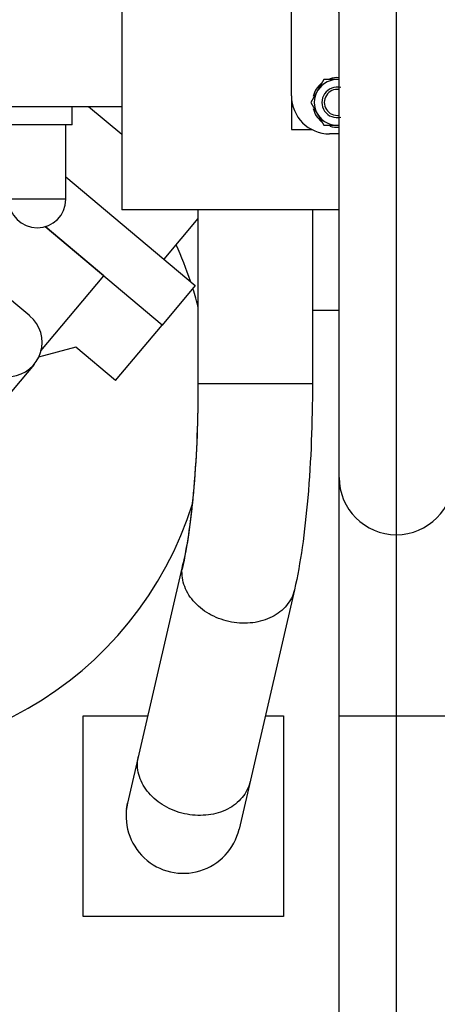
# Model space of a CAD drawing. Header units: millimetres. Extents: x 0 to 1189, y 0 to 841.
# Tile 213 of 217: x 1001.56 to 1010.32, y 583.62 to 604.26. Entities that reach past the tile are written whole.
import ezdxf

# ---------------------------------------------------------------- set-up
doc = ezdxf.new("R2010")
doc.units = ezdxf.units.MM
doc.header["$LTSCALE"] = 65.395
doc.linetypes.add('CENTER', pattern=[0.6, 0.375, -0.075, 0.075, -0.075])
for name, color, linetype in [('1907_153200_82_ABL716', 7, 'CONTINUOUS'), ('1907_153200_82_T1_PBL801', 7, 'CONTINUOUS'), ('32007_060000_TLKGS_KGS_V_ABL722', 7, 'CONTINUOUS'), ('32007_061000_TLKGS_KGS_V_ABL723', 7, 'CONTINUOUS'), ('32007_641000_02_SIMPLE1_T1_X_PBL773', 7, 'CONTINUOUS'), ('32007_641000_02_SIMPLE1_T2_X_PBL761', 7, 'CONTINUOUS'), ('32007_641000_02_SIMPLE1_X_ABL760', 7, 'CONTINUOUS'), ('32007_842000_01_SIMPLE1_T1_X_PBL777', 7, 'CONTINUOUS'), ('32007_842000_01_SIMPLE1_T3_X_PBL806', 7, 'CONTINUOUS'), ('32007_842000_01_SIMPLE1_X_ABL776', 7, 'CONTINUOUS'), ('32087_000000_TLKGS_MARKETING_ABL636', 7, 'CONTINUOUS'), ('8M32E_GENSET_VERROHRUNG_ABL518', 7, 'CONTINUOUS'), ('D934-M16_PBL857', 7, 'CONTINUOUS'), ('D939-M16X160_PBL2199', 7, 'CONTINUOUS'), ('links_3_VBL515', 7, 'CONTINUOUS'), ('N6003-17X26-8_PBL2198', 7, 'CONTINUOUS'), ('RICKMEIER_FZ7-6201_427626_TS80_PBL856', 7, 'CONTINUOUS')]:
    doc.layers.add(name, color=color, linetype=linetype)

# ---------------------------------------------------------------- blocks, each defined once
blk = doc.blocks.new('1907_153200_82_T1_PBL801', base_point=(1009.46, 591.563))
at = {"layer": '1907_153200_82_T1_PBL801', "color": 7, "linetype": 'Continuous'}
blk.add_line((1008.26, 582.961), (1008.26, 604.663), dxfattribs=at)
at = {"layer": '1907_153200_82_T1_PBL801', "color": 2, "linetype": 'CENTER'}
blk.add_line((1009.46, 582.755), (1009.46, 604.663), dxfattribs=at)
at = {"layer": '1907_153200_82_T1_PBL801', "color": 9, "linetype": 'Continuous'}
blk.add_line((1008.26, 589.663), (1010.66, 589.663), dxfattribs=at)
at = {"layer": '1907_153200_82_T1_PBL801', "color": 7, "linetype": 'Continuous'}
blk.add_arc((1009.46, 594.663), 1.2, 180, 360, dxfattribs=at)
blk = doc.blocks.new('RICKMEIER_FZ7-6201_427626_TS80_PBL856', base_point=(1009.46, 604.663))
at = {"layer": 'RICKMEIER_FZ7-6201_427626_TS80_PBL856', "color": 7, "linetype": 'Continuous'}
for p, q in [((1008.06, 607.463), (1010.86, 607.463)), ((1007.26, 602.663), (1007.26, 606.663)), ((1011.66, 606.663), (1011.66, 602.663)), ((1008.26, 601.863), (1008.06, 601.863)), ((1010.86, 601.863), (1010.66, 601.863))]:
    blk.add_line(p, q, dxfattribs=at)
for centre in [(1008.22, 606.803), (1010.7, 606.803)]:
    blk.add_circle(centre, 0.38, dxfattribs=at)
for centre, radius, start, end in [((1008.06, 606.663), 0.8, 90, 180), ((1010.86, 606.663), 0.8, 0, 90), ((1009.46, 604.663), 1.24, 347.0835, 192.9165), ((1008.06, 602.663), 0.8, 180, 270), ((1010.86, 602.663), 0.8, 270, 360)]:
    blk.add_arc(centre, radius, start, end, dxfattribs=at)
blk = doc.blocks.new('1907_153200_82_ABL716', base_point=(1009.46, 592.823))
at = {"layer": '1907_153200_82_T1_PBL801'}
blk.add_blockref('1907_153200_82_T1_PBL801', (1009.46, 591.563), dxfattribs=at)
at = {"layer": 'RICKMEIER_FZ7-6201_427626_TS80_PBL856'}
blk.add_blockref('RICKMEIER_FZ7-6201_427626_TS80_PBL856', (1009.46, 604.663), dxfattribs=at)
blk = doc.blocks.new('D934-M16_PBL857', base_point=(1008.182, 602.523))
at = {"layer": 'D934-M16_PBL857', "color": 7, "linetype": 'Continuous'}
for p, q in [((1007.943, 603.003), (1007.665, 602.523)), ((1008.26, 603.003), (1007.943, 603.003)), ((1007.665, 602.523), (1007.943, 602.043)), ((1007.943, 602.043), (1008.26, 602.043))]:
    blk.add_line(p, q, dxfattribs=at)
blk.add_arc((1008.22, 602.523), 0.48, 84.1203, 275.8797, dxfattribs=at)
blk = doc.blocks.new('N6003-17X26-8_PBL2198', base_point=(1007.979, 602.523))
at = {"layer": 'N6003-17X26-8_PBL2198', "color": 7, "linetype": 'Continuous'}
for start, end in [(85.6956, 107.2559), (128.9411, 166.1052), (193.8948, 231.0589), (252.7441, 274.3044)]:
    blk.add_arc((1008.22, 602.523), 0.52, start, end, dxfattribs=at)
blk = doc.blocks.new('D939-M16X160_PBL2199', base_point=(1008.38, 602.528))
at = {"layer": 'D939-M16X160_PBL2199', "color": 7, "linetype": 'Continuous'}
for radius, start, end in [(0.32, 76.8864, 283.1136), (0.271, 81.1339, 278.8661)]:
    blk.add_arc((1008.22, 602.523), radius, start, end, dxfattribs=at)
blk = doc.blocks.new('8M32E_GENSET_VERROHRUNG_ABL518', base_point=(990.793, 602.121))
at = {"layer": '1907_153200_82_ABL716'}
blk.add_blockref('1907_153200_82_ABL716', (1009.46, 592.823), dxfattribs=at)
at = {"layer": 'D934-M16_PBL857'}
blk.add_blockref('D934-M16_PBL857', (1008.182, 602.523), dxfattribs=at)
at = {"layer": 'D939-M16X160_PBL2199'}
blk.add_blockref('D939-M16X160_PBL2199', (1008.38, 602.528), dxfattribs=at)
at = {"layer": 'N6003-17X26-8_PBL2198'}
blk.add_blockref('N6003-17X26-8_PBL2198', (1007.979, 602.523), dxfattribs=at)
blk = doc.blocks.new('32007_641000_02_SIMPLE1_T2_X_PBL761', base_point=(992.953, 584.121))
at = {"layer": '32007_641000_02_SIMPLE1_T2_X_PBL761', "color": 7, "linetype": 'Continuous'}
for p, q in [((987.953, 584.561), (997.953, 584.561)), ((987.953, 583.681), (987.953, 584.561)), ((997.953, 584.521), (997.953, 584.561)), ((987.953, 583.681), (997.953, 583.681))]:
    blk.add_line(p, q, dxfattribs=at)
blk = doc.blocks.new('32007_641000_02_SIMPLE1_T1_X_PBL773', base_point=(996.743, 594.222))
at = {"layer": '32007_641000_02_SIMPLE1_T1_X_PBL773', "color": 7, "linetype": 'Continuous'}
for p, q in [((997.319, 601.999), (998.268, 603.13)), ((998.268, 603.129), (998.268, 603.13)), ((993.857, 601.557), (994.937, 602.844)), ((1001.773, 598.047), (995.951, 602.933)), ((994.769, 602.331), (994.83, 601.472)), ((997.087, 601.979), (997.403, 602.007)), ((1001.33, 600.56), (999.493, 602.101)), ((994.739, 601.774), (994.808, 601.78)), ((994.83, 601.472), (992.361, 598.53)), ((1003.324, 598.887), (1002.093, 599.92)), ((991.028, 598.186), (992.109, 599.473)), ((1000.609, 599.316), (1000.637, 599.001)), ((992.361, 598.53), (991.504, 598.44)), ((992.054, 598.498), (992.048, 598.567)), ((1003.572, 596.694), (1004.549, 597.858)), ((1002.739, 597.394), (1001.957, 597.184)), ((1003.572, 596.694), (1002.739, 597.394)), ((991.117, 597.172), (996.94, 592.286)), ((1001.862, 597.033), (1000.782, 595.746)), ((998.061, 593.748), (1000.529, 596.689)), ((1000.529, 596.689), (1001.386, 596.779)), ((1000.836, 596.721), (1000.842, 596.652)), ((1000.884, 596.726), (1000.84, 596.675)), ((992.281, 595.903), (992.253, 596.219)), ((990.888, 594.335), (992.274, 595.986)), ((997.17, 589.065), (990.888, 594.335)), ((991.186, 593.477), (991.486, 593.834)), ((998.121, 592.888), (998.061, 593.748)), ((999.034, 593.663), (997.954, 592.375)), ((998.151, 593.445), (998.082, 593.439)), ((998.129, 593.443), (998.085, 593.392)), ((995.803, 593.24), (995.488, 593.212)), ((997.751, 591.449), (997.821, 592.255)), ((998.584, 590.75), (997.751, 591.449)), ((997.17, 589.065), (998.584, 590.75)), ((996.273, 589.209), (996.572, 589.566)), ((989.633, 585.241), (989.633, 589.209)), ((996.273, 585.241), (996.273, 589.209)), ((987.953, 585.241), (997.953, 585.241)), ((987.953, 584.641), (987.953, 585.241)), ((997.953, 584.641), (997.953, 585.241)), ((987.953, 584.641), (997.953, 584.641)), ((989.405, 584.641), (989.405, 584.561)), ((991.483, 584.641), (991.483, 584.561)), ((994.422, 584.641), (994.422, 584.561)), ((996.5, 584.641), (996.5, 584.561))]:
    blk.add_line(p, q, dxfattribs=at)
at = {"layer": '32007_641000_02_SIMPLE1_T1_X_PBL773', "color": 9, "linetype": 'Continuous'}
for p, q in [((999.107, 601.641), (999.493, 602.101)), ((1002.006, 597.317), (1003.324, 598.887)), ((992.114, 593.307), (992.938, 594.288)), ((991.186, 593.477), (996.273, 589.209)), ((995.944, 590.093), (997.699, 592.184)), ((989.633, 589.209), (996.273, 589.209))]:
    blk.add_line(p, q, dxfattribs=at)
at = {"layer": '32007_641000_02_SIMPLE1_T1_X_PBL773', "color": 7, "linetype": 'Continuous'}
for centre, radius, start, end in [((997.973, 596.381), 7.56, 82.9629, 203.8621), ((997.973, 596.381), 7.56, 75.5026, 81.476), ((995.488, 602.381), 0.72, 49.9997, 183.9997), ((997.66, 599.058), 2.96, 4.9997, 94.9997), ((994.997, 598.825), 2.96, 94.9997, 184.9997), ((997.973, 596.381), 7.56, 18.4585, 24.6934), ((997.973, 596.381), 7.56, 14.0404, 17.2071), ((991.58, 597.724), 0.72, 95.9997, 229.9997), ((1001.311, 597.495), 0.72, 275.9997, 49.9997), ((997.894, 596.394), 2.96, 274.9997, 4.9997), ((995.23, 596.161), 2.96, 184.9997, 274.9997), ((997.973, 596.381), 7.56, 257.0029, 342.7058), ((996.273, 589.209), 6.64, 139.9997, 180), ((997.402, 592.838), 0.72, 229.9997, 3.9997)]:
    blk.add_arc(centre, radius, start, end, dxfattribs=at)
blk = doc.blocks.new('32007_641000_02_SIMPLE1_X_ABL760', base_point=(996.743, 593.782))
at = {"layer": '32007_641000_02_SIMPLE1_T1_X_PBL773'}
blk.add_blockref('32007_641000_02_SIMPLE1_T1_X_PBL773', (996.743, 594.222), dxfattribs=at)
at = {"layer": '32007_641000_02_SIMPLE1_T2_X_PBL761'}
blk.add_blockref('32007_641000_02_SIMPLE1_T2_X_PBL761', (992.953, 584.121), dxfattribs=at)
blk = doc.blocks.new('32007_842000_01_SIMPLE1_T1_X_PBL777', base_point=(1009.644, 597.089))
at = {"layer": '32007_842000_01_SIMPLE1_T1_X_PBL777', "color": 7, "linetype": 'Continuous'}
for p, q in [((1003.7, 606.434), (1003.7, 600.274)), ((1007.26, 602.662), (1007.26, 601.954)), ((1003.7, 602.434), (1001.06, 602.434)), ((1002.66, 602.054), (1002.66, 602.434)), ((1002.66, 602.054), (1001.2, 602.054)), ((1002.53, 600.494), (1002.53, 602.054)), ((1007.26, 601.954), (1007.699, 601.954)), ((1002.53, 600.962), (1005.243, 598.685)), ((1008.26, 600.274), (1003.7, 600.274)), ((1004.549, 597.857), (1002.092, 599.919)), ((1005.3, 600.09), (1004.585, 599.238)), ((1005.243, 598.685), (1004.549, 597.857)), ((1008.26, 598.161), (1007.7, 598.161)), ((1002.892, 589.664), (1004.247, 589.664)), ((1002.892, 585.464), (1002.892, 589.664)), ((1006.71, 589.664), (1007.092, 589.664)), ((1007.092, 589.664), (1007.092, 585.464)), ((1007.092, 585.464), (1002.892, 585.464))]:
    blk.add_line(p, q, dxfattribs=at)
at = {"layer": '32007_842000_01_SIMPLE1_T1_X_PBL777', "color": 9, "linetype": 'Continuous'}
for p, q in [((1003.7, 601.849), (1003.002, 602.434)), ((1002.53, 600.494), (1001.33, 600.494))]:
    blk.add_line(p, q, dxfattribs=at)
at = {"layer": '32007_842000_01_SIMPLE1_T1_X_PBL777', "color": 7, "linetype": 'Continuous'}
blk.add_arc((1001.93, 600.494), 0.6, 180, 360, dxfattribs=at)
blk = doc.blocks.new('32007_842000_01_SIMPLE1_T3_X_PBL806', base_point=(1005.75, 593.784))
at = {"layer": '32007_842000_01_SIMPLE1_T3_X_PBL806', "color": 7, "linetype": 'Continuous'}
for p, q in [((1005.3, 600.274), (1005.3, 596.621)), ((1007.7, 600.274), (1007.7, 596.62)), ((1004.984, 592.849), (1003.823, 587.835)), ((1007.322, 592.307), (1006.161, 587.294)), ((1003.8, 587.701), (1003.823, 587.835))]:
    blk.add_line(p, q, dxfattribs=at)
at = {"layer": '32007_842000_01_SIMPLE1_T3_X_PBL806', "color": 9, "linetype": 'Continuous'}
for p, q in [((1007.7, 596.624), (1005.3, 596.624)), ((1004.967, 592.741), (1004.984, 592.849)), ((1004.034, 588.714), (1004.051, 588.821))]:
    blk.add_line(p, q, dxfattribs=at)
at = {"layer": '32007_842000_01_SIMPLE1_T3_X_PBL806', "color": 7, "linetype": 'Continuous'}
blk.add_arc((1004.992, 587.565), 1.2, 166.9629, 346.9629, dxfattribs=at)
for points, knots in [([(1005.3, 596.621), (1005.3, 595.895), (1005.263, 594.853), (1005.123, 593.56), (1005.025, 592.994), (1004.967, 592.741)], [0, 0, 0, 0, 0.558742, 0.800586, 1, 1, 1, 1]), ([(1005.3, 596.621), (1005.3, 595.902), (1005.264, 594.876), (1005.129, 593.619), (1005.038, 593.082), (1004.984, 592.849)], [0, 0, 0, 0, 0.569038, 0.810854, 1, 1, 1, 1]), ([(1007.7, 596.62), (1007.7, 595.825), (1007.659, 594.678), (1007.502, 593.241), (1007.39, 592.6), (1007.322, 592.307)], [0, 0, 0, 0, 0.550399, 0.792346, 1, 1, 1, 1])]:
    blk.add_open_spline(points, degree=3, knots=knots, dxfattribs=at)
at = {"layer": '32007_842000_01_SIMPLE1_T3_X_PBL806', "color": 9, "linetype": 'Continuous'}
for points in [[(1007.322, 592.307), (1007.295, 592.189), (1007.176, 591.956), (1006.855, 591.713), (1006.445, 591.594), (1005.999, 591.61), (1005.574, 591.756), (1005.225, 592.014), (1004.999, 592.356), (1004.957, 592.619), (1004.967, 592.741)], [(1006.389, 588.28), (1006.362, 588.161), (1006.243, 587.928), (1005.923, 587.685), (1005.512, 587.567), (1005.066, 587.582), (1004.641, 587.728), (1004.292, 587.987), (1004.066, 588.328), (1004.024, 588.591), (1004.034, 588.714)]]:
    blk.add_open_spline(points, degree=3, knots=[0, 0, 0, 0, 0.111201, 0.230047, 0.359203, 0.495731, 0.633317, 0.765202, 0.887143, 1, 1, 1, 1], dxfattribs=at)
blk = doc.blocks.new('32007_842000_01_SIMPLE1_X_ABL776', base_point=(1009.644, 597.089))
at = {"layer": '32007_842000_01_SIMPLE1_T1_X_PBL777'}
blk.add_blockref('32007_842000_01_SIMPLE1_T1_X_PBL777', (1009.644, 597.089), dxfattribs=at)
at = {"layer": '32007_842000_01_SIMPLE1_T3_X_PBL806'}
blk.add_blockref('32007_842000_01_SIMPLE1_T3_X_PBL806', (1005.75, 593.784), dxfattribs=at)
blk = doc.blocks.new('32007_061000_TLKGS_KGS_V_ABL723', base_point=(987.621, 628.991))
at = {"layer": '32007_641000_02_SIMPLE1_X_ABL760'}
blk.add_blockref('32007_641000_02_SIMPLE1_X_ABL760', (996.743, 593.782), dxfattribs=at)
at = {"layer": '32007_842000_01_SIMPLE1_X_ABL776'}
blk.add_blockref('32007_842000_01_SIMPLE1_X_ABL776', (1009.644, 597.089), dxfattribs=at)
blk = doc.blocks.new('32007_060000_TLKGS_KGS_V_ABL722', base_point=(988.031, 648.095))
at = {"layer": '32007_061000_TLKGS_KGS_V_ABL723'}
blk.add_blockref('32007_061000_TLKGS_KGS_V_ABL723', (987.621, 628.991), dxfattribs=at)
blk = doc.blocks.new('32087_000000_TLKGS_MARKETING_ABL636', base_point=(990.931, 631.277))
at = {"layer": '32007_060000_TLKGS_KGS_V_ABL722'}
blk.add_blockref('32007_060000_TLKGS_KGS_V_ABL722', (988.031, 648.095), dxfattribs=at)
blk = doc.blocks.new('LINKS_3_VBL515', base_point=(988.947, 632.779))
at = {"layer": '32087_000000_TLKGS_MARKETING_ABL636'}
blk.add_blockref('32087_000000_TLKGS_MARKETING_ABL636', (990.931, 631.277), dxfattribs=at)
at = {"layer": '8M32E_GENSET_VERROHRUNG_ABL518'}
blk.add_blockref('8M32E_GENSET_VERROHRUNG_ABL518', (990.793, 602.121), dxfattribs=at)

msp = doc.modelspace()

# ---------------------------------------------------------------- block references
at = {"layer": 'links_3_VBL515'}
msp.add_blockref('LINKS_3_VBL515', (988.94662, 632.77949), dxfattribs=at)

doc.saveas('drawing.dxf')
